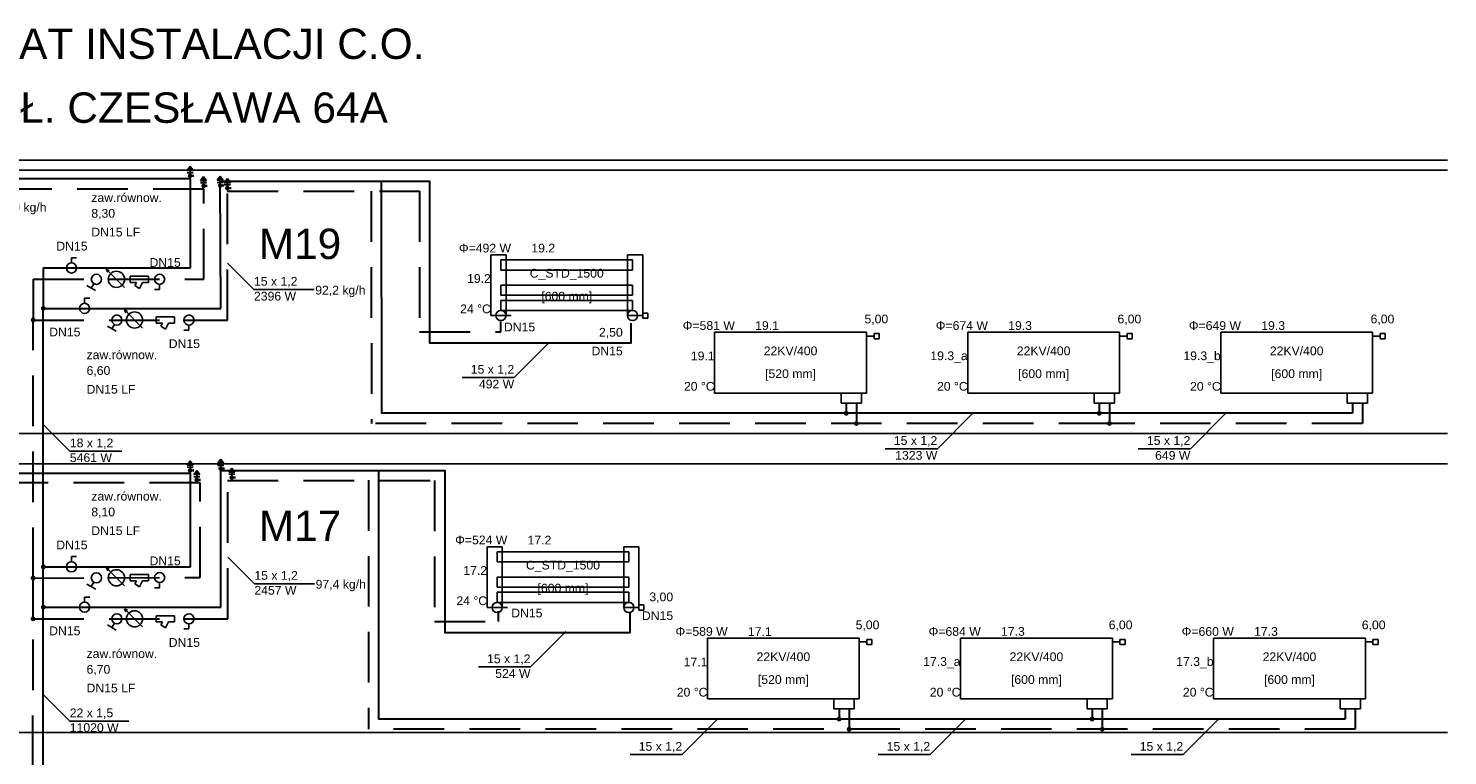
# Model space of a CAD drawing. Header units: millimetres. Extents: x -249726 to -161872, y -110547 to 19223.
# Tile 3 of 19: x -236822 to -222801, y -101035 to -93855. Entities that reach past the tile are written whole.
import ezdxf
from ezdxf.lldxf.tags import DXFTag

# ---------------------------------------------------------------- set-up
doc = ezdxf.new("R2010")
doc.units = ezdxf.units.MM
doc.header["$LTSCALE"] = 1000
doc.linetypes.add('DASHED', pattern=[0.75, 0.5, -0.25])
for name, color, linetype in [('IS_Opisy_działek_Therm', 7, 'SOLID'), ('IS_Text_Armatury_Therm', 7, 'Continuous'), ('IS_Text_Odbiornikow_Therm', 7, 'Continuous'), ('OWIK_ICO_opisy', 7, 'Continuous'), ('OWIK_ICO_urzadzenia', 92, 'Continuous')]:
    doc.layers.add(name, color=color, linetype=linetype)
doc.layers.add('OWIK_ICO_powrot', color=140, linetype='DASHED', lineweight=30)
doc.layers.add('OWIK_ICO_zasilanie', color=20, linetype='Continuous', lineweight=30)
doc.styles.add('CEGROUP', font='txt', dxfattribs={"height": 250})
tags = doc.linetypes.add('SOLID', pattern=[10, 10, 0]).pattern_tags.tags
tags[6:7] = [DXFTag(74, 4), DXFTag(75, 0), DXFTag(340, '0'), DXFTag(46, 0.0), DXFTag(50, 0.0), DXFTag(44, 0.0), DXFTag(45, 0.0)]
tags[4:5] = [DXFTag(74, 4), DXFTag(75, 0), DXFTag(340, '0'), DXFTag(46, 0.0), DXFTag(50, 0.0), DXFTag(44, 0.0), DXFTag(45, 0.0)]

msp = doc.modelspace()

# ---------------------------------------------------------------- hatches: boundary and pattern name
at = {"layer": 'IS_Opisy_działek_Therm'}
h = msp.add_hatch(color=1, dxfattribs=at)
edge = h.paths.add_edge_path()
edge.add_arc((-236674, -96619), 24, 0, 360)
h = msp.add_hatch(color=1, dxfattribs=at)
edge = h.paths.add_edge_path()
edge.add_arc((-228742, -97655), 24, 0, 360)
h = msp.add_hatch(color=1, dxfattribs=at)
edge = h.paths.add_edge_path()
edge.add_arc((-226242, -97655), 24, 0, 360)
h = msp.add_hatch(color=1, dxfattribs=at)
edge = h.paths.add_edge_path()
edge.add_arc((-236674, -99569), 24, 0, 360)
h = msp.add_hatch(color=5, dxfattribs=at)
edge = h.paths.add_edge_path()
edge.add_arc((-236775, -99684), 24, 0, 360)
h = msp.add_hatch(color=1, dxfattribs=at)
edge = h.paths.add_edge_path()
edge.add_arc((-228813, -100674), 24, 0, 360)
h = msp.add_hatch(color=1, dxfattribs=at)
edge = h.paths.add_edge_path()
edge.add_arc((-226313, -100674), 24, 0, 360)
at = {"layer": 'OWIK_ICO_powrot'}
h = msp.add_hatch(color=256, dxfattribs=at)
edge = h.paths.add_edge_path()
edge.add_arc((-236775, -96734), 24, 0, 360)
h = msp.add_hatch(color=256, dxfattribs=at)
edge = h.paths.add_edge_path()
edge.add_arc((-228642, -97755), 24, 0, 360)
h = msp.add_hatch(color=256, dxfattribs=at)
edge = h.paths.add_edge_path()
edge.add_arc((-226142, -97755), 24, 0, 360)
h = msp.add_hatch(color=256, dxfattribs=at)
edge = h.paths.add_edge_path()
edge.add_arc((-236775, -99282), 24, 0, 360)
h = msp.add_hatch(color=256, dxfattribs=at)
edge = h.paths.add_edge_path()
edge.add_arc((-228713, -100774), 24, 0, 360)
h = msp.add_hatch(color=256, dxfattribs=at)
edge = h.paths.add_edge_path()
edge.add_arc((-226213, -100774), 24, 0, 360)
at = {"layer": 'OWIK_ICO_urzadzenia', "ltscale": 10}
for points in [[(-235254, -95258), (-235224, -95216), (-235194, -95258)], [(-235209, -95310, 1), (-235239, -95310, 1)], [(-235121, -95358), (-235091, -95316), (-235061, -95358)], [(-234956, -95354), (-234926, -95313), (-234896, -95354)], [(-234886, -95379), (-234856, -95337), (-234826, -95379)], [(-235076, -95410, 1), (-235106, -95410, 1)], [(-234911, -95406, 1), (-234941, -95406, 1)], [(-234841, -95431, 1), (-234871, -95431, 1)], [(-235254, -98166), (-235224, -98124), (-235194, -98166)], [(-234952, -98149), (-234922, -98107), (-234892, -98149)], [(-235209, -98218, 1), (-235239, -98218, 1)], [(-235188, -98260), (-235158, -98218), (-235128, -98260)], [(-234907, -98201, 1), (-234937, -98201, 1)], [(-234842, -98236), (-234812, -98195), (-234782, -98236)], [(-234797, -98288, 1), (-234827, -98288, 1)], [(-235143, -98312, 1), (-235173, -98312, 1)]]:
    msp.add_hatch(color=256, dxfattribs=at).paths.add_polyline_path(points)
at = {"layer": 'OWIK_ICO_zasilanie', "ltscale": 10}
h = msp.add_hatch(color=256, dxfattribs=at)
edge = h.paths.add_edge_path()
edge.add_arc((-236674, -99170), 24, 0, 360)

# ---------------------------------------------------------------- linework, layer by layer
at = {"layer": 'IS_Opisy_działek_Therm', "ltscale": 10}
for p, q in [((-234856, -96171), (-234593, -96433)), ((-234593, -96433), (-233998, -96433)), ((-231672, -96952), (-232022, -97302)), ((-232022, -97302), (-232537, -97302)), ((-227492, -97655), (-227842, -98005)), ((-224992, -97655), (-225342, -98005)), ((-236674, -97766), (-236412, -98029)), ((-227842, -98005), (-228357, -98005)), ((-225342, -98005), (-225857, -98005)), ((-236412, -98029), (-235897, -98029)), ((-234852, -99075), (-234589, -99337)), ((-234589, -99337), (-233994, -99337)), ((-231511, -99809), (-231861, -100159)), ((-231861, -100159), (-232376, -100159)), ((-236676, -100431), (-236413, -100694)), ((-236413, -100694), (-235828, -100694)), ((-230013, -100674), (-230363, -101024)), ((-227563, -100674), (-227913, -101024)), ((-225063, -100674), (-225413, -101024)), ((-230363, -101024), (-230878, -101024)), ((-227913, -101024), (-228428, -101024)), ((-225413, -101024), (-225928, -101024))]:
    msp.add_line(p, q, dxfattribs=at)
at = {"layer": 'OWIK_ICO_opisy', "color": 252, "ltscale": 10}
for p, q in [((-249337, -95155), (-222801, -95155)), ((-249337, -95255), (-222801, -95255)), ((-249337, -97855), (-222801, -97855)), ((-249337, -98155), (-222801, -98155)), ((-249337, -100805), (-222801, -100805))]:
    msp.add_line(p, q, dxfattribs=at)
at = {"layer": 'OWIK_ICO_powrot'}
for p, q in [((-235090, -95441), (-238742, -95441)), ((-235089, -96332), (-235090, -95441)), ((-234856, -96734), (-234856, -95462)), ((-233436, -95462), (-233432, -97755)), ((-236775, -96332), (-235089, -96332)), ((-236775, -96332), (-236775, -96734)), ((-236775, -99282), (-236775, -96734)), ((-236775, -96734), (-234856, -96734)), ((-228642, -97555), (-228642, -97755)), ((-226142, -97555), (-226142, -97755)), ((-223642, -97555), (-223642, -97755)), ((-226142, -97755), (-233432, -97755)), ((-223642, -97755), (-226142, -97755)), ((-235125, -98343), (-239108, -98342)), ((-235124, -99276), (-235125, -98343)), ((-234852, -99684), (-234852, -98320)), ((-233462, -98314), (-233462, -100774)), ((-236775, -99282), (-235124, -99276)), ((-236775, -99684), (-236775, -99282)), ((-236779, -102639), (-236775, -99684)), ((-236775, -99684), (-234852, -99684)), ((-228713, -100574), (-228713, -100774)), ((-226213, -100574), (-226213, -100774)), ((-223713, -100574), (-223713, -100774)), ((-223713, -100774), (-233462, -100774))]:
    msp.add_line(p, q, dxfattribs=at)
for points in [[(-234854, -95462), (-232958, -95462), (-232958, -96851), (-232154, -96851), (-232154, -96749)], [(-234853, -98320), (-232808, -98320), (-232808, -99709), (-232178, -99709), (-232178, -99607)]]:
    msp.add_lwpolyline(points, dxfattribs=at)
at = {"layer": 'OWIK_ICO_urzadzenia', "ltscale": 10}
for p, q in [((-235254, -95258), (-235224, -95216)), ((-235194, -95258), (-235254, -95258)), ((-235254, -95258), (-235254, -95258)), ((-235254, -95279), (-235194, -95279)), ((-235194, -95279), (-235254, -95279)), ((-235254, -95279), (-235254, -95279)), ((-235224, -95341), (-235224, -95216)), ((-235224, -95216), (-235194, -95258)), ((-235209, -95310), (-235194, -95310)), ((-235194, -95320), (-235194, -95300)), ((-235121, -95358), (-235091, -95316)), ((-235091, -95441), (-235091, -95316)), ((-235091, -95316), (-235061, -95358)), ((-234956, -95354), (-234926, -95313)), ((-234926, -95438), (-234926, -95313)), ((-234926, -95313), (-234896, -95354)), ((-234886, -95379), (-234856, -95337)), ((-234856, -95462), (-234856, -95337)), ((-234856, -95337), (-234826, -95379)), ((-235061, -95358), (-235121, -95358)), ((-235121, -95358), (-235121, -95358)), ((-235121, -95379), (-235061, -95379)), ((-235061, -95379), (-235121, -95379)), ((-235121, -95379), (-235121, -95379)), ((-235076, -95410), (-235061, -95410)), ((-235061, -95420), (-235061, -95400)), ((-234896, -95354), (-234956, -95354)), ((-234956, -95354), (-234956, -95354)), ((-234956, -95375), (-234896, -95375)), ((-234896, -95375), (-234956, -95375)), ((-234956, -95375), (-234956, -95375)), ((-234911, -95406), (-234896, -95406)), ((-234896, -95416), (-234896, -95396)), ((-234826, -95379), (-234886, -95379)), ((-234886, -95379), (-234886, -95379)), ((-234886, -95400), (-234826, -95400)), ((-234826, -95400), (-234886, -95400)), ((-234886, -95400), (-234886, -95400)), ((-234841, -95431), (-234826, -95431)), ((-234826, -95441), (-234826, -95421)), ((-236396, -96170), (-236396, -96120)), ((-236396, -96120), (-236346, -96120)), ((-232253, -96690), (-232253, -96090)), ((-232253, -96090), (-232103, -96090)), ((-232153, -96240), (-232153, -96140)), ((-232153, -96140), (-230853, -96140)), ((-232103, -96090), (-232103, -96690)), ((-230753, -96090), (-230903, -96090)), ((-230903, -96090), (-230903, -96690)), ((-230853, -96140), (-230853, -96240)), ((-230753, -96690), (-230753, -96090)), ((-235872, -96412), (-236052, -96232)), ((-236052, -96232), (-236037, -96262)), ((-236052, -96232), (-236022, -96247)), ((-235815, -96362), (-235815, -96302)), ((-235815, -96302), (-235635, -96302)), ((-235635, -96302), (-235635, -96362)), ((-235635, -96302), (-235635, -96302)), ((-232153, -96240), (-230853, -96240)), ((-236243, -96393), (-236157, -96443)), ((-236175, -96375), (-236200, -96418)), ((-235755, -96362), (-235815, -96362)), ((-235770, -96392), (-235755, -96362)), ((-235725, -96422), (-235770, -96392)), ((-235695, -96362), (-235725, -96422)), ((-235635, -96362), (-235695, -96362)), ((-235525, -96432), (-235575, -96432)), ((-235525, -96382), (-235525, -96432)), ((-232153, -96490), (-232153, -96390)), ((-232153, -96390), (-230853, -96390)), ((-230853, -96390), (-230853, -96490)), ((-236266, -96569), (-236266, -96519)), ((-236266, -96519), (-236216, -96519)), ((-232153, -96490), (-230853, -96490)), ((-232153, -96640), (-232153, -96540)), ((-232153, -96540), (-230853, -96540)), ((-230853, -96540), (-230853, -96640)), ((-235693, -96814), (-235873, -96634)), ((-235873, -96634), (-235858, -96664)), ((-235873, -96634), (-235843, -96649)), ((-235558, -96764), (-235558, -96704)), ((-235558, -96704), (-235378, -96704)), ((-235378, -96704), (-235378, -96764)), ((-235378, -96704), (-235378, -96704)), ((-232253, -96690), (-232103, -96690)), ((-232153, -96640), (-230853, -96640)), ((-232103, -96690), (-232053, -96690)), ((-230753, -96690), (-230903, -96690)), ((-230803, -96690), (-230753, -96690)), ((-230703, -96665), (-230753, -96665)), ((-230753, -96665), (-230753, -96715)), ((-230753, -96715), (-230703, -96715)), ((-230703, -96715), (-230703, -96665)), ((-236040, -96795), (-235954, -96845)), ((-235972, -96777), (-235997, -96820)), ((-235498, -96764), (-235558, -96764)), ((-235513, -96794), (-235498, -96764)), ((-235468, -96824), (-235513, -96794)), ((-235438, -96764), (-235468, -96824)), ((-235378, -96764), (-235438, -96764)), ((-235235, -96834), (-235285, -96834)), ((-235235, -96784), (-235235, -96834)), ((-230042, -97455), (-230042, -96855)), ((-230042, -96855), (-228542, -96855)), ((-228542, -96855), (-228542, -97455)), ((-228417, -96868), (-228467, -96868)), ((-228467, -96868), (-228467, -96918)), ((-228417, -96918), (-228417, -96868)), ((-227542, -97455), (-227542, -96855)), ((-227542, -96855), (-226042, -96855)), ((-226042, -96855), (-226042, -97455)), ((-225917, -96868), (-225967, -96868)), ((-225967, -96868), (-225967, -96918)), ((-225917, -96918), (-225917, -96868)), ((-225042, -97455), (-225042, -96855)), ((-225042, -96855), (-223542, -96855)), ((-223542, -96855), (-223542, -97455)), ((-223417, -96868), (-223467, -96868)), ((-223467, -96868), (-223467, -96918)), ((-223417, -96918), (-223417, -96868)), ((-228542, -96893), (-228467, -96893)), ((-228467, -96918), (-228417, -96918)), ((-226042, -96893), (-225967, -96893)), ((-225967, -96918), (-225917, -96918)), ((-223542, -96893), (-223467, -96893)), ((-223467, -96918), (-223417, -96918)), ((-230042, -97455), (-228542, -97455)), ((-228592, -97455), (-228792, -97455)), ((-228792, -97455), (-228792, -97555)), ((-228792, -97555), (-228592, -97555)), ((-228792, -97555), (-228792, -97555)), ((-228592, -97555), (-228592, -97455)), ((-227542, -97455), (-226042, -97455)), ((-226092, -97455), (-226292, -97455)), ((-226292, -97455), (-226292, -97555)), ((-226292, -97555), (-226092, -97555)), ((-226292, -97555), (-226292, -97555)), ((-226092, -97555), (-226092, -97455)), ((-225042, -97455), (-223542, -97455)), ((-223592, -97455), (-223792, -97455)), ((-223792, -97455), (-223792, -97555)), ((-223792, -97555), (-223592, -97555)), ((-223792, -97555), (-223792, -97555)), ((-223592, -97555), (-223592, -97455)), ((-235254, -98166), (-235224, -98124)), ((-235224, -98249), (-235224, -98124)), ((-235224, -98124), (-235194, -98166)), ((-234952, -98149), (-234922, -98107)), ((-234922, -98232), (-234922, -98107)), ((-234922, -98107), (-234892, -98149)), ((-235194, -98166), (-235254, -98166)), ((-235254, -98166), (-235254, -98166)), ((-235254, -98187), (-235194, -98187)), ((-235194, -98187), (-235254, -98187)), ((-235254, -98187), (-235254, -98187)), ((-235209, -98218), (-235194, -98218)), ((-235194, -98228), (-235194, -98208)), ((-235188, -98260), (-235158, -98218)), ((-235128, -98260), (-235188, -98260)), ((-235188, -98260), (-235188, -98260)), ((-235188, -98281), (-235128, -98281)), ((-235128, -98281), (-235188, -98281)), ((-235188, -98281), (-235188, -98281)), ((-235158, -98343), (-235158, -98218)), ((-235158, -98218), (-235128, -98260)), ((-234892, -98149), (-234952, -98149)), ((-234952, -98149), (-234952, -98149)), ((-234952, -98170), (-234892, -98170)), ((-234892, -98170), (-234952, -98170)), ((-234952, -98170), (-234952, -98170)), ((-234907, -98201), (-234892, -98201)), ((-234892, -98211), (-234892, -98191)), ((-234842, -98236), (-234812, -98195)), ((-234782, -98236), (-234842, -98236)), ((-234842, -98236), (-234842, -98236)), ((-234842, -98257), (-234782, -98257)), ((-234782, -98257), (-234842, -98257)), ((-234842, -98257), (-234842, -98257)), ((-234812, -98320), (-234812, -98195)), ((-234812, -98195), (-234782, -98236)), ((-234782, -98298), (-234782, -98278)), ((-235143, -98312), (-235128, -98312)), ((-235128, -98322), (-235128, -98302)), ((-234797, -98288), (-234782, -98288)), ((-232290, -99572), (-232290, -98972)), ((-232290, -98972), (-232140, -98972)), ((-232140, -98972), (-232140, -99572)), ((-230790, -98972), (-230940, -98972)), ((-230940, -98972), (-230940, -99572)), ((-230790, -99572), (-230790, -98972)), ((-236396, -99120), (-236396, -99070)), ((-236396, -99070), (-236346, -99070)), ((-232190, -99122), (-232190, -99022)), ((-232190, -99022), (-230890, -99022)), ((-232190, -99122), (-230890, -99122)), ((-230890, -99022), (-230890, -99122)), ((-235872, -99359), (-236052, -99179)), ((-236052, -99179), (-236037, -99209)), ((-236052, -99179), (-236022, -99194)), ((-235815, -99308), (-235815, -99248)), ((-235815, -99248), (-235635, -99248)), ((-235635, -99248), (-235635, -99308)), ((-235635, -99248), (-235635, -99248)), ((-236243, -99342), (-236156, -99391)), ((-236175, -99323), (-236200, -99366)), ((-235755, -99308), (-235815, -99308)), ((-235770, -99338), (-235755, -99308)), ((-235725, -99368), (-235770, -99338)), ((-235695, -99308), (-235725, -99368)), ((-235635, -99308), (-235695, -99308)), ((-235525, -99377), (-235575, -99378)), ((-235525, -99327), (-235525, -99377)), ((-232190, -99372), (-232190, -99272)), ((-232190, -99272), (-230890, -99272)), ((-232190, -99372), (-230890, -99372)), ((-230890, -99272), (-230890, -99372)), ((-236266, -99519), (-236266, -99469)), ((-236266, -99469), (-236216, -99469)), ((-232190, -99522), (-232190, -99422)), ((-232190, -99422), (-230890, -99422)), ((-232190, -99522), (-230890, -99522)), ((-230890, -99422), (-230890, -99522)), ((-230740, -99547), (-230790, -99547)), ((-230790, -99547), (-230790, -99597)), ((-230740, -99597), (-230740, -99547)), ((-235693, -99764), (-235873, -99584)), ((-235873, -99584), (-235858, -99614)), ((-235873, -99584), (-235843, -99599)), ((-235558, -99714), (-235558, -99654)), ((-235558, -99654), (-235378, -99654)), ((-235378, -99654), (-235378, -99714)), ((-235378, -99654), (-235378, -99654)), ((-232290, -99572), (-232140, -99572)), ((-232140, -99572), (-232090, -99572)), ((-230790, -99572), (-230940, -99572)), ((-230840, -99572), (-230790, -99572)), ((-230790, -99597), (-230740, -99597)), ((-236040, -99745), (-235954, -99795)), ((-235972, -99727), (-235997, -99770)), ((-235498, -99714), (-235558, -99714)), ((-235513, -99744), (-235498, -99714)), ((-235468, -99774), (-235513, -99744)), ((-235438, -99714), (-235468, -99774)), ((-235378, -99714), (-235438, -99714)), ((-235235, -99784), (-235285, -99784)), ((-235235, -99734), (-235235, -99784)), ((-230113, -100474), (-230113, -99874)), ((-230113, -99874), (-228613, -99874)), ((-228613, -99874), (-228613, -100474)), ((-228613, -99912), (-228538, -99912)), ((-228488, -99887), (-228538, -99887)), ((-228538, -99887), (-228538, -99937)), ((-228538, -99937), (-228488, -99937)), ((-228488, -99937), (-228488, -99887)), ((-227613, -100474), (-227613, -99874)), ((-227613, -99874), (-226113, -99874)), ((-226113, -99874), (-226113, -100474)), ((-226113, -99912), (-226038, -99912)), ((-225988, -99887), (-226038, -99887)), ((-226038, -99887), (-226038, -99937)), ((-226038, -99937), (-225988, -99937)), ((-225988, -99937), (-225988, -99887)), ((-225113, -100474), (-225113, -99874)), ((-225113, -99874), (-223613, -99874)), ((-223613, -99874), (-223613, -100474)), ((-223613, -99912), (-223538, -99912)), ((-223488, -99887), (-223538, -99887)), ((-223538, -99887), (-223538, -99937)), ((-223538, -99937), (-223488, -99937)), ((-223488, -99937), (-223488, -99887)), ((-230113, -100474), (-228613, -100474)), ((-228663, -100474), (-228863, -100474)), ((-228863, -100474), (-228863, -100574)), ((-228663, -100574), (-228663, -100474)), ((-227613, -100474), (-226113, -100474)), ((-226163, -100474), (-226363, -100474)), ((-226363, -100474), (-226363, -100574)), ((-226163, -100574), (-226163, -100474)), ((-225113, -100474), (-223613, -100474)), ((-223663, -100474), (-223863, -100474)), ((-223863, -100474), (-223863, -100574)), ((-223663, -100574), (-223663, -100474)), ((-228863, -100574), (-228663, -100574)), ((-228863, -100574), (-228863, -100574)), ((-226363, -100574), (-226163, -100574)), ((-226363, -100574), (-226363, -100574)), ((-223863, -100574), (-223663, -100574)), ((-223863, -100574), (-223863, -100574))]:
    msp.add_line(p, q, dxfattribs=at)
for centre, major_axis in [((-235224, -95310), (15, 0)), ((-235091, -95410), (15, 0)), ((-234926, -95406), (15, 0)), ((-234856, -95431), (15, 0)), ((-236396, -96220), (50, 0)), ((-236150, -96332), (50, 0)), ((-235952, -96332), (80, 0)), ((-235525, -96332), (50, 0)), ((-236266, -96619), (50, 0)), ((-235947, -96734), (50, 0)), ((-235773, -96734), (80, 0)), ((-235235, -96734), (50, 0)), ((-232153, -96690), (50, 0)), ((-230853, -96690), (50, 0)), ((-235224, -98218), (15, 0)), ((-234922, -98201), (15, 0)), ((-234812, -98288), (15, 0)), ((-235158, -98312), (15, 0)), ((-236396, -99170), (50, 0)), ((-236150, -99280), (50, 0)), ((-235952, -99279), (80, 0)), ((-235525, -99277), (50, 0)), ((-236266, -99569), (50, 0)), ((-232190, -99572), (50, 0)), ((-230890, -99572), (50, 0)), ((-235947, -99684), (50, 0)), ((-235773, -99684), (80, 0)), ((-235235, -99684), (50, 0))]:
    msp.add_ellipse(centre, major_axis=major_axis, ratio=1, dxfattribs=at)
at = {"layer": 'OWIK_ICO_zasilanie', "ltscale": 10}
for p, q in [((-235219, -95341), (-238657, -95341)), ((-235219, -96220), (-235219, -95341)), ((-234922, -96619), (-234926, -95362)), ((-233336, -95362), (-233332, -97655)), ((-236674, -96220), (-235219, -96220)), ((-236674, -96220), (-236674, -96619)), ((-236674, -99170), (-236674, -96619)), ((-236674, -96619), (-234922, -96619)), ((-228742, -97555), (-228742, -97655)), ((-226242, -97555), (-226242, -97655)), ((-223742, -97555), (-223742, -97655)), ((-226242, -97655), (-233332, -97655)), ((-223742, -97655), (-226242, -97655)), ((-235219, -98249), (-239230, -98249)), ((-235219, -99170), (-235219, -98249)), ((-234922, -99569), (-234922, -98220)), ((-233362, -98220), (-233362, -100674)), ((-236674, -99170), (-235219, -99170)), ((-236674, -99569), (-236674, -99170)), ((-236678, -102527), (-236674, -99569)), ((-236674, -99569), (-234922, -99569)), ((-228813, -100574), (-228813, -100674)), ((-226313, -100574), (-226313, -100674)), ((-223813, -100574), (-223813, -100674)), ((-226313, -100674), (-233362, -100674)), ((-223813, -100674), (-226313, -100674))]:
    msp.add_line(p, q, dxfattribs=at)
for points in [[(-234926, -95362), (-232858, -95362), (-232858, -96960), (-230866, -96960), (-230866, -96766)], [(-234922, -98220), (-232708, -98220), (-232708, -99818), (-230878, -99818), (-230878, -99624)]]:
    msp.add_lwpolyline(points, dxfattribs=at)

# ---------------------------------------------------------------- texts
at = {"layer": 'IS_Opisy_działek_Therm', "ltscale": 10, "char_height": 86.4}
for s, insert, attachment_point in [('\\fArial|b0|i0;119,9 kg/h', (-237206, -95690), 7), ('\\fArial|b0|i0;2396 W', (-234593, -96455), 1), ('\\fArial|b0|i0;15 x 1,2', (-234593, -96411), 7), ('\\fArial|b0|i0;92,2 kg/h', (-233988, -96508), 7), ('\\fArial|b0|i0;15 x 1,2', (-232022, -97280), 9), ('\\fArial|b0|i0;492 W', (-232022, -97323), 3), ('\\fArial|b0|i0;18 x 1,2', (-236412, -98007), 7), ('\\fArial|b0|i0;15 x 1,2', (-227842, -97983), 9), ('\\fArial|b0|i0;15 x 1,2', (-225342, -97983), 9), ('\\fArial|b0|i0;5461 W', (-236412, -98050), 1), ('\\fArial|b0|i0;1323 W', (-227842, -98027), 3), ('\\fArial|b0|i0;649 W', (-225342, -98027), 3), ('\\fArial|b0|i0;15 x 1,2', (-234589, -99315), 7), ('\\fArial|b0|i0;2457 W', (-234589, -99359), 1), ('\\fArial|b0|i0;97,4 kg/h', (-233984, -99412), 7), ('\\fArial|b0|i0;15 x 1,2', (-231861, -100138), 9), ('\\fArial|b0|i0;524 W', (-231861, -100181), 3), ('\\fArial|b0|i0;22 x 1,5', (-236413, -100672), 7), ('\\fArial|b0|i0;11020 W', (-236413, -100715), 1), ('\\fArial|b0|i0;15 x 1,2', (-230363, -101003), 9), ('\\fArial|b0|i0;15 x 1,2', (-227913, -101003), 9), ('\\fArial|b0|i0;15 x 1,2', (-225413, -101003), 9)]:
    msp.add_mtext(s, dxfattribs=dict(at, insert=insert, attachment_point=attachment_point))
at = {"layer": 'IS_Text_Armatury_Therm', "linetype": 'SOLID', "ltscale": 10, "char_height": 86.4}
for s, insert, attachment_point in [('\\fArial|b0|i0;zaw.równow.', (-236200, -95570), 7), ('\\fArial|b0|i0;8,30', (-236200, -95740), 7), ('\\fArial|b0|i0;DN15 LF  ', (-236200, -95910), 7), ('\\fArial|b0|i0;DN15  ', (-236546, -96049), 7), ('\\fArial|b0|i0;DN15  ', (-235625, -96210), 7), ('\\fArial|b0|i0;5,00  ', (-228562, -96783), 7), ('\\fArial|b0|i0;6,00  ', (-226062, -96783), 7), ('\\fArial|b0|i0;6,00  ', (-223562, -96783), 7), ('\\fArial|b0|i0;DN15  ', (-236616, -96897), 7), ('\\fArial|b0|i0;DN15  ', (-231815, -96847), 9), ('\\fArial|b0|i0;2,50', (-230950, -96914), 9), ('\\fArial|b0|i0;zaw.równow.', (-236247, -97122), 7), ('\\fArial|b0|i0;DN15  ', (-235435, -97012), 7), ('\\fArial|b0|i0;DN15  ', (-230950, -97084), 9), ('\\fArial|b0|i0;6,60', (-236247, -97292), 7), ('\\fArial|b0|i0;DN15 LF  ', (-236247, -97462), 7), ('\\fArial|b0|i0;zaw.równow.', (-236200, -98518), 7), ('\\fArial|b0|i0;8,10', (-236200, -98688), 7), ('\\fArial|b0|i0;DN15 LF  ', (-236200, -98858), 7), ('\\fArial|b0|i0;DN15  ', (-236546, -98999), 7), ('\\fArial|b0|i0;DN15  ', (-235625, -99156), 7), ('\\fArial|b0|i0;3,00', (-230452, -99527), 9), ('\\fArial|b0|i0;DN15  ', (-231743, -99671), 9), ('\\fArial|b0|i0;DN15  ', (-230452, -99697), 9), ('\\fArial|b0|i0;DN15  ', (-236616, -99847), 7), ('\\fArial|b0|i0;5,00  ', (-228649, -99803), 7), ('\\fArial|b0|i0;6,00  ', (-226149, -99803), 7), ('\\fArial|b0|i0;6,00  ', (-223649, -99803), 7), ('\\fArial|b0|i0;DN15  ', (-235435, -99962), 7), ('\\fArial|b0|i0;zaw.równow.', (-236247, -100072), 7), ('\\fArial|b0|i0;6,70', (-236247, -100242), 7), ('\\fArial|b0|i0;DN15 LF  ', (-236247, -100412), 7)]:
    msp.add_mtext(s, dxfattribs=dict(at, insert=insert, attachment_point=attachment_point))
at = {"layer": 'IS_Text_Odbiornikow_Therm', "linetype": 'SOLID', "ltscale": 10, "char_height": 86.4}
for s, insert, attachment_point in [('\\fArial|b0|i0;Φ=492 W', (-232053, -96068), 9), ('\\fArial|b0|i0;19.2', (-231853, -96068), 7), ('\\fArial|b0|i0;19.2', (-232253, -96368), 9), ('\\fArial|b0|i0;C_STD_1500', (-231503, -96340), 8), ('\\fArial|b0|i0;24 °C', (-232253, -96668), 9), ('\\fArial|b0|i0;[600 mm]', (-231503, -96568), 8), ('\\fArial|b0|i0;Φ=581 W', (-229842, -96833), 9), ('\\fArial|b0|i0;19.1', (-229642, -96833), 7), ('\\fArial|b0|i0;Φ=674 W', (-227342, -96833), 9), ('\\fArial|b0|i0;19.3', (-227142, -96833), 7), ('\\fArial|b0|i0;Φ=649 W', (-224842, -96833), 9), ('\\fArial|b0|i0;19.3', (-224642, -96833), 7), ('\\fArial|b0|i0;22KV/400', (-229292, -97083), 8), ('\\fArial|b0|i0;22KV/400', (-226792, -97083), 8), ('\\fArial|b0|i0;22KV/400', (-224292, -97083), 8), ('\\fArial|b0|i0;19.1', (-230042, -97133), 9), ('\\fArial|b0|i0;19.3_a', (-227542, -97155), 9), ('\\fArial|b0|i0;19.3_b', (-225042, -97155), 9), ('\\fArial|b0|i0;[520 mm]', (-229292, -97333), 8), ('\\fArial|b0|i0;[600 mm]', (-226792, -97333), 8), ('\\fArial|b0|i0;[600 mm]', (-224292, -97333), 8), ('\\fArial|b0|i0;20 °C', (-230042, -97433), 9), ('\\fArial|b0|i0;20 °C', (-227542, -97433), 9), ('\\fArial|b0|i0;20 °C', (-225042, -97433), 9), ('\\fArial|b0|i0;Φ=524 W', (-232090, -98950), 9), ('\\fArial|b0|i0;17.2', (-231890, -98950), 7), ('\\fArial|b0|i0;17.2', (-232290, -99250), 9), ('\\fArial|b0|i0;C_STD_1500', (-231540, -99222), 8), ('\\fArial|b0|i0;[600 mm]', (-231540, -99450), 8), ('\\fArial|b0|i0;24 °C', (-232290, -99550), 9), ('\\fArial|b0|i0;Φ=589 W', (-229913, -99853), 9), ('\\fArial|b0|i0;17.1', (-229713, -99853), 7), ('\\fArial|b0|i0;Φ=684 W', (-227413, -99853), 9), ('\\fArial|b0|i0;17.3', (-227213, -99853), 7), ('\\fArial|b0|i0;Φ=660 W', (-224913, -99853), 9), ('\\fArial|b0|i0;17.3', (-224713, -99853), 7), ('\\fArial|b0|i0;17.1', (-230113, -100153), 9), ('\\fArial|b0|i0;22KV/400', (-229363, -100103), 8), ('\\fArial|b0|i0;17.3_a', (-227613, -100174), 9), ('\\fArial|b0|i0;22KV/400', (-226863, -100103), 8), ('\\fArial|b0|i0;17.3_b', (-225113, -100174), 9), ('\\fArial|b0|i0;22KV/400', (-224363, -100103), 8), ('\\fArial|b0|i0;20 °C', (-230113, -100453), 9), ('\\fArial|b0|i0;[520 mm]', (-229363, -100353), 8), ('\\fArial|b0|i0;20 °C', (-227613, -100453), 9), ('\\fArial|b0|i0;[600 mm]', (-226863, -100353), 8), ('\\fArial|b0|i0;20 °C', (-225113, -100453), 9), ('\\fArial|b0|i0;[600 mm]', (-224363, -100353), 8)]:
    msp.add_mtext(s, dxfattribs=dict(at, insert=insert, attachment_point=attachment_point))
at = {"layer": 'OWIK_ICO_opisy', "char_height": 300, "attachment_point": 7, "style": 'CEGROUP'}
for s, insert in [('{\\fArial|b0|i0|c0|p34;SCHEMAT INSTALACJI C.O.}', (-238427, -94160)), ('{\\fArial|b0|i0|c0|p34;UL. BŁ. CZESŁAWA 64A}', (-237951, -94791)), ('{\\fArial|b0|i0|c0|p34;M19}', (-234546, -96136)), ('{\\fArial|b0|i0|c0|p34;M17}', (-234546, -98916))]:
    msp.add_mtext(s, dxfattribs=dict(at, insert=insert))

doc.saveas('drawing.dxf')
